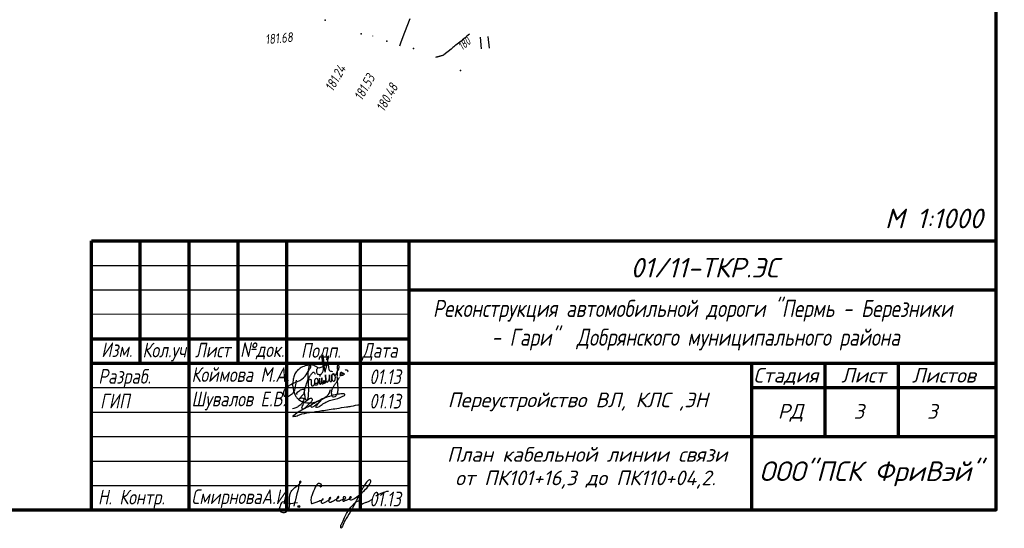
# Paper-space layout 'Лист3' of a CAD drawing. Header units: millimetres. Extents: x -693 to 411, y -3 to 286.
# Tile 14 of 20: x 210 to 411, y -3 to 101. Entities that reach past the tile are written whole.
import ezdxf
from ezdxf.enums import TextEntityAlignment as Align

# ---------------------------------------------------------------- set-up
doc = ezdxf.new("R2010")
doc.units = ezdxf.units.MM
doc.linetypes.add('CONTI', pattern=[0])
for name, color, linetype in [('_Оформление', 7, 'Continuous'), ('GOR_BDEFAULT', 212, 'CONTI'), ('PI_OTDEFAULT', 172, 'CONTI'), ('PI_TTDEFAULT', 5, 'CONTI'), ('SIT_LDEFAULT', 7, 'CONTI'), ('ZAPSKDEFAULT', 7, 'CONTI')]:
    doc.layers.add(name, color=color, linetype=linetype)
doc.layers.add('ЛИНИЯ', color=7, linetype='Continuous', lineweight=18)
doc.layers.add('проект', color=7, linetype='Continuous', lineweight=80)
doc.layers.add('ЭЛЕКТРИКА', color=1, linetype='Continuous', lineweight=40, plot=False)
doc.styles.add('eskd', font='isocpeur.ttf', dxfattribs={"width": 1.2, "height": 2})
doc.styles.add('GPR', font='isocpeui.ttf', dxfattribs={"width": 0.8})
doc.styles.add('SHRFT', font='isocpeui.ttf')
doc.styles.get("Standard").update_dxf_attribs({"font": 'isocpeui.ttf'})

# ---------------------------------------------------------------- blocks, each defined once
blk = doc.blocks.new('BL_2011')
at = {"color": 0}
for p, q in [((0, 0), (0, 2.4)), ((1.6, 0), (1.6, 2.4))]:
    blk.add_line(p, q, dxfattribs=at)
blk = doc.blocks.new('A$C14F24BE0')
at = {"lineweight": 30, "true_color": 0x0718b0}
blk.add_hatch(color=164, dxfattribs=at).paths.add_polyline_path([(2.59, -4.28, 1), (2.22, -4.28, 1)])
at = {"color": 164, "lineweight": 30, "true_color": 0x0718b0}
blk.add_line((0.23, -3.77), (2.15, -3.46), dxfattribs=at)
blk.add_circle((2.41, -4.28), 0.188, dxfattribs=at)
for points, knots in [([(-0.49, -3.72), (-0.4, -3.67), (-0.51, -3.26), (-1.23, -3.39), (-1.36, -4.15), (-1.69, -4.88), (-1.23, -5.5), (-0.44, -5.64), (0.2, -5.09), (0.57, -4.33), (0.54, -3.38), (0.5, -2.43), (0.63, -1.37), (1.37, -0.6), (2.2, 0.02), (2.73, 0.41), (2.92, 0.9), (2.57, 0.9), (2.59, 0.63), (2.47, 0.2), (2.22, -1.02), (1.82, -2.53), (1.51, -3.77), (1.4, -4.2)], [0, 0, 0, 0, 0.31279, 0.75166, 1.67129, 2.412495, 2.97956, 3.712448, 4.564632, 5.298338, 6.207276, 7.322922, 8.192226, 9.305227, 10.401145, 11.26622, 11.411446, 11.655096, 11.818609, 12.118108, 13.018743, 15.498507, 16.84405, 16.84405, 16.84405, 16.84405]), ([(6.77, 0.11), (6.76, 0.07), (6.73, -0.05), (6.74, -0.26), (6.95, -0.27), (7.15, -0.16), (7.12, 0.17), (6.85, 0.42), (6.2, 0.43), (5.61, -0.6), (5.24, -1.66), (4.83, -2.72), (4.92, -3.26), (4.94, -3.78), (5.56, -3.51), (6.12, -3.4), (6.78, -3.01), (7.25, -2.99), (7.43, -2.78), (7.27, -2.69), (7.14, -2.97), (7.03, -3.16), (6.94, -3.44), (7.19, -3.67), (7.69, -3.49), (8.14, -3.24), (8.59, -3), (8.8, -2.75), (8.98, -2.54), (8.76, -2.33), (8.62, -2.69), (8.51, -2.93), (8.48, -3.28), (8.82, -3.47), (9.28, -3.21), (9.87, -2.98), (10.27, -2.66), (10.67, -2.44), (10.51, -2.17), (10.3, -2.43), (10.18, -2.64), (10.03, -3.05), (10.56, -3.26), (11.12, -2.88), (11.7, -2.84), (12.08, -2.51), (11.85, -2.28), (11.43, -2.32), (11.57, -2.76), (11.34, -3.01), (11.54, -3.26), (11.93, -3), (12.42, -2.95), (12.75, -2.65), (13.32, -2.45), (12.88, -2.21), (12.76, -2.54), (12.68, -2.85), (13.05, -2.97), (13.47, -2.83), (14.22, -2.43), (15.07, -1.68), (16.11, -0.82), (16.75, 0.01), (17.11, 0.62), (17.14, 0.97), (16.98, 1.19), (16.59, 1.05), (16.17, 0.62), (15.66, -0.17), (15.12, -1.23), (14.28, -2.85), (13.34, -4.76), (12.36, -6.43), (11.67, -7.42), (11.47, -8.1), (11.25, -8.39), (11.12, -8.81), (10.9, -8.35), (11.33, -7.66), (11.76, -6.37), (12.54, -5.08), (13.32, -4.13), (13.8, -3.57), (14.22, -3.31), (14.52, -3.13), (14.9, -3.14), (14.87, -3.51), (14.86, -3.73), (14.92, -4.17), (15.59, -3.55), (16.14, -3.46), (16.83, -3.22), (17.2, -2.96), (17.39, -2.82)], [0, 0, 0, 0, 0.153221, 0.357613, 0.493352, 0.692414, 0.989555, 1.291204, 1.742475, 2.730709, 4.388355, 5.38085, 5.890004, 6.210585, 6.551316, 7.411083, 8.194482, 8.718166, 8.790248, 8.89267, 9.06287, 9.519825, 9.702443, 9.829766, 10.435215, 11.015499, 11.49759, 11.887822, 12.060708, 12.208429, 12.520036, 12.814383, 13.166868, 13.362181, 13.847388, 14.598378, 15.26698, 15.529718, 15.699557, 15.900859, 16.243469, 16.632814, 16.858518, 17.69493, 18.466617, 18.679008, 18.929614, 19.198499, 19.673231, 19.908465, 20.088794, 20.397375, 21.067588, 21.542627, 21.930537, 22.170782, 22.471297, 22.757892, 23.004436, 23.42, 24.091694, 25.523516, 26.827085, 28.102709, 28.675735, 28.89724, 29.125716, 29.34922, 29.98644, 30.948008, 32.136516, 33.563641, 36.408284, 38.532782, 39.355909, 40.072242, 40.473339, 40.729918, 40.841553, 41.667047, 43.020408, 44.981349, 46.112506, 46.72121, 47.181361, 47.566749, 47.800475, 48.112253, 48.4229, 48.579857, 49.244021, 49.968175, 50.605834, 51.320527, 51.320527, 51.320527, 51.320527]), ([(18.13, -2.16), (18.35, -2.03), (18.77, -1.77), (19.66, -1.46), (20.3, -1.14), (20.76, -1.14)], [0, 0, 0, 0, 0.757468, 1.46659, 2.831229, 2.831229, 2.831229, 2.831229])]:
    blk.add_open_spline(points, degree=3, knots=knots, dxfattribs=at)
blk = doc.blocks.new('A$C6218632A')
at = {"layer": 'ЭЛЕКТРИКА', "color": 0, "linetype": 'ByBlock', "lineweight": -2}
for points, knots in [([(6.36, 3.64), (6.34, 3.61), (6.28, 3.54), (6.16, 3.41), (6.14, 3.21), (6.16, 3.02), (6.19, 2.84), (6.24, 2.65), (6.37, 2.43), (6.71, 2.39), (7.05, 2.4), (7.35, 2.66), (7.5, 2.98), (7.6, 3.33), (7.64, 3.67), (7.53, 4.01), (7.52, 4.42), (7.42, 4.86), (7.43, 5.36), (7.26, 5.84), (7.5, 6.11), (7.44, 6.63), (7.64, 4.98), (7.6, 4.73), (7.91, 2.4), (8.05, 3.51), (8.26, 3.99), (8.4, 4.82), (8.52, 5.24), (8.71, 6.31), (8.16, 5.75), (8.51, 4.78), (8.64, 3.91), (8.69, 3.09), (9.18, 3.04), (9.46, 3.01)], [0, 0, 0, 0, 0.118708, 0.283153, 0.508507, 0.683718, 0.861871, 1.055389, 1.281684, 1.56958, 1.999735, 2.263254, 2.727804, 3.03837, 3.345159, 3.748428, 4.084118, 4.590028, 5.05489, 5.630673, 5.896078, 6.1185, 6.753042, 8.372403, 9.622969, 10.077373, 10.810653, 11.454077, 12.34475, 12.956405, 13.008846, 14.522349, 15.372925, 15.922063, 16.654094, 16.654094, 16.654094, 16.654094]), ([(2.03, 1.19), (1.96, 0.79), (1.79, -0.15), (1.58, -1.6), (-0.41, -2.66), (-0.69, -0.61), (0.77, 0.34), (2.4, 0.98), (3.94, 1.79), (4.45, 3.16), (5.1, 3.81), (4.95, 5.05), (4.52, 3.61), (4.41, 2.82), (4.43, 1.47), (4.48, 0.22), (4.56, -0.86), (4.46, -1.72), (4.48, -2.22), (4.21, -3.13), (3.84, -2.45), (3.84, -2.02), (3.7, -1.52), (3.72, -1.12), (3.75, -0.73), (3.85, -0.37), (4.03, 0.02), (4.13, 0.57), (4.43, 1.21), (4.73, 1.96), (5.09, 2.46), (5.66, 3.08), (5.82, 2.66), (5.9, 2.46)], [0, 0, 0, 0, 1.216621, 2.86, 4.494114, 5.503199, 7.547548, 9.093933, 10.97122, 12.45814, 13.183829, 13.892107, 14.667871, 15.870181, 16.997792, 18.479138, 19.702196, 20.248434, 20.972138, 21.575858, 21.938568, 22.632065, 23.04127, 23.45184, 23.813692, 24.214111, 24.564576, 25.103265, 25.878183, 26.701555, 27.423218, 27.986195, 28.483433, 28.483433, 28.483433, 28.483433]), ([(8.16, 4.33), (8, 4.25), (7.65, 4.05), (7.15, 3.91), (6.71, 3.58), (6.42, 3.82), (6.21, 3.94), (6.02, 4.08), (5.8, 4.17), (5.49, 4.3), (5.08, 4.34), (4.41, 4.28), (3.53, 4.09), (2.59, 3.54), (1.83, 2.81), (1.47, 1.87), (1.34, 1), (1.26, 0.15), (1.42, -0.55), (1.57, -1.22), (1.78, -1.85), (2.15, -2.39), (2.78, -2.99), (3.86, -3.41), (5.13, -3.47), (6.45, -3.13), (7.63, -2.51), (8.77, -1.75), (8.97, -0.99), (9.04, -0.7)], [0, 0, 0, 0, 0.550224, 1.191183, 1.622114, 1.939836, 2.19685, 2.348396, 2.641954, 2.905273, 3.358709, 3.86517, 4.910957, 6.036244, 7.099431, 7.97607, 9.014585, 9.751213, 10.50375, 11.158115, 11.811474, 12.458613, 13.119138, 14.38981, 15.828036, 16.881878, 18.42347, 19.87406, 20.731176, 20.731176, 20.731176, 20.731176]), ([(7.71, 0.86), (7.75, 0.84), (7.82, 0.79), (7.83, 0.91), (7.84, 0.98), (7.79, 1.05), (7.74, 1.12), (7.63, 1.12), (7.56, 1.01), (7.58, 0.9), (7.55, 0.74), (7.65, 0.64), (7.76, 0.57), (7.89, 0.55), (7.97, 0.68), (8.04, 0.8), (8.07, 0.93), (8.06, 1.12), (8.07, 1.31), (8.05, 1.55), (8.06, 1.74), (8.02, 1.97), (7.98, 2.64), (8.05, 1.82), (8.05, 1.56), (8.06, 1.4), (8.06, 1.25), (8.09, 1.08), (8.16, 0.96), (8.24, 0.87), (8.41, 0.73), (8.66, 1.02), (8.74, 1.31), (8.81, 1.66), (8.83, 1.91), (8.8, 2.49), (8.83, 2.13), (8.81, 1.94), (8.82, 1.71), (8.84, 1.49), (8.84, 1.3), (8.88, 1.14), (8.89, 0.94), (9.05, 0.95), (9.22, 0.91), (9.34, 1.26), (9.3, 1.56), (9.33, 1.91), (9.25, 2.22), (9.53, 2.52), (9.74, 2.42), (9.86, 2.22), (9.84, 2.55), (9.43, 2.47), (9.3, 2.21), (9.32, 1.94), (9.31, 1.64), (9.29, 1.34), (9.45, 1.13), (9.65, 0.94), (9.89, 1.1), (9.96, 1.27), (10, 1.46), (10.05, 1.69), (10.02, 1.94), (9.99, 2.1), (9.95, 2.24), (9.86, 2.28), (9.77, 2.42), (9.75, 2.27), (9.82, 2.18), (9.96, 2.21), (10.05, 2.3), (10.2, 2.36), (10.24, 2.54), (10.34, 2.72), (10.37, 2.88), (10.43, 3.06), (10.55, 3.18), (10.7, 3.38), (10.77, 3.68), (10.91, 4.06), (10.44, 4.38), (10.43, 4.01), (10.4, 3.75), (10.44, 3.42), (10.44, 3.11), (10.39, 2.78), (10.41, 2.45), (10.36, 2.08), (10.35, 1.73), (10.41, 1.41), (10.41, 1.11), (10.43, 0.84), (10.45, 0.53), (10.47, 0.23), (10.52, -0.13), (10.53, -0.51), (10.52, -0.91), (10.46, -1.33), (10.3, -1.78), (10.03, -2.24), (9.44, -2.27), (9.31, -1.82), (9.26, -1.45), (9.27, -1.03), (9.39, -0.66), (9.55, -0.32), (9.7, 0), (9.87, 0.29), (10.08, 0.54), (10.35, 0.81), (10.53, 1.27), (10.74, 1.57), (10.86, 1.75)], [0, 0, 0, 0, 0.112047, 0.194924, 0.263254, 0.34956, 0.411074, 0.535381, 0.597512, 0.765688, 0.877502, 1.055198, 1.133063, 1.267261, 1.4052, 1.531064, 1.692114, 1.797318, 2.100324, 2.273725, 2.508879, 2.64738, 3.054804, 3.701914, 3.811019, 3.915461, 4.151835, 4.284388, 4.419739, 4.551836, 4.650087, 5.054369, 5.312583, 5.645619, 6.017608, 6.359419, 6.548212, 6.733226, 7.029984, 7.199114, 7.385571, 7.586763, 7.770319, 7.795181, 8.029342, 8.207128, 8.749797, 8.957039, 9.260919, 9.700134, 9.735704, 9.949679, 10.042887, 10.420575, 10.696721, 10.908513, 11.207826, 11.610088, 11.724501, 12.031879, 12.283874, 12.438323, 12.571216, 12.873349, 13.150563, 13.298389, 13.374297, 13.564905, 13.632381, 13.729137, 13.831553, 13.965102, 14.090678, 14.215073, 14.4204, 14.59231, 14.81698, 14.915667, 15.161749, 15.31149, 15.658681, 16.085535, 16.432665, 16.631066, 16.918543, 17.29932, 17.618537, 17.849443, 18.27685, 18.601425, 18.986076, 19.303314, 19.575951, 19.892478, 20.131507, 20.493425, 20.79769, 21.231918, 21.61385, 22.012982, 22.469598, 23.081108, 23.508948, 23.843257, 24.320163, 24.6876, 25.07669, 25.46302, 25.822922, 26.141993, 26.47151, 26.807894, 27.255978, 27.913388, 27.913388, 27.913388, 27.913388]), ([(6.92, 1.97), (6.93, 2), (6.94, 2.08), (6.94, 2.18), (6.94, 2.3), (7.02, 2.37), (7.08, 2.35), (7.1, 2.34)], [0, 0, 0, 0, 0.0785862, 0.242986, 0.3060295, 0.4223142, 0.4868299, 0.4868299, 0.4868299, 0.4868299]), ([(11.08, 2.11), (11.07, 2.18), (11.04, 2.32), (11.04, 2.56), (11.09, 2.83), (11.31, 2.87), (11.43, 2.75), (11.39, 2.65), (11.35, 2.44), (11.4, 2.53), (11.48, 2.59), (11.6, 2.66), (11.73, 2.64), (11.77, 2.55), (11.85, 2.47), (11.76, 2.38), (11.72, 2.26), (11.59, 2.22), (11.44, 2.17), (11.3, 2.15), (11.15, 2.14), (11.05, 2.11), (10.95, 2.12), (10.93, 2.06), (10.92, 2.04)], [0, 0, 0, 0, 0.203114, 0.443788, 0.738793, 0.892148, 1.011452, 1.16472, 1.294079, 1.312018, 1.436857, 1.609751, 1.70903, 1.800525, 1.876218, 2.001803, 2.102334, 2.263861, 2.37303, 2.576259, 2.689773, 2.803296, 2.893038, 2.964801, 2.964801, 2.964801, 2.964801]), ([(12.01, 3.3), (12.09, 3.32), (12.27, 3.37), (12.51, 3.28), (12.65, 3.08), (12.58, 2.97), (12.54, 2.91)], [0, 0, 0, 0, 0.2515771, 0.5409778, 0.7122563, 0.9029155, 0.9029155, 0.9029155, 0.9029155]), ([(4.39, 1.12), (4.52, 1.23), (4.69, 1.36), (4.98, 1.42), (5.11, 1.25), (5.09, 1.06), (5.04, 0.85), (5.06, 0.62), (5.07, 0.37), (5.15, 0.16), (5.33, 0.02), (5.56, 0.08), (5.75, 0.29), (5.86, 0.63), (5.79, 1.03), (5.8, 1.43), (6.17, 1.7), (6.46, 1.37), (6.45, 1.02), (6.45, 0.68), (6.45, 0.37), (6.23, 0.16), (6.02, 0.19), (5.83, 0.23), (5.79, 0.38), (5.76, 0.67), (6.23, 0.58), (6.52, 0.71), (6.73, 0.92), (6.82, 1.19), (6.77, 1.89), (6.81, 1.18), (6.74, 0.9), (6.76, 0.65), (6.79, 0.49), (6.87, 0.4), (6.98, 0.42), (7.11, 0.47), (7.14, 0.62), (7.21, 0.76), (7.21, 0.92), (7.23, 1.04), (7.26, 1.16), (7.26, 1.28), (7.26, 1.42), (7.28, 1.55), (7.27, 1.84), (7.25, 1.44), (7.25, 1.28), (7.25, 1.14), (7.25, 1.06), (7.25, 1.02), (7.25, 0.92), (7.25, 0.77), (7.26, 0.6), (7.34, 0.4), (7.48, 0.46), (7.58, 0.51)], [0, 0, 0, 0, 0.496119, 0.651509, 0.822656, 1.020696, 1.200838, 1.472307, 1.717279, 1.943141, 2.143103, 2.330431, 2.592975, 2.945138, 3.372415, 3.787425, 4.112224, 4.44068, 4.834392, 5.149905, 5.488589, 5.712148, 5.972129, 6.113542, 6.213496, 6.399091, 6.854329, 7.154318, 7.39061, 7.684081, 8.129512, 8.574943, 8.892635, 9.134623, 9.310707, 9.363216, 9.47464, 9.604325, 9.737043, 9.890018, 10.084944, 10.197839, 10.275861, 10.434465, 10.583035, 10.68275, 10.860739, 11.113365, 11.317518, 11.465995, 11.521675, 11.558792, 11.595913, 11.809299, 12.006538, 12.119562, 12.375391, 12.375391, 12.375391, 12.375391])]:
    blk.add_open_spline(points, degree=3, knots=knots, dxfattribs=at)
blk = doc.blocks.new('A$C54C13FF2')
at = {"color": 182, "lineweight": 30}
for points, knots in [([(0.77, 4.58), (0.85, 4.6), (0.97, 4.63), (0.84, 4.51), (0.77, 4.57), (0.73, 4.69), (0.97, 4.92), (1.24, 5.15), (1.64, 5.46), (2, 5.53), (2.28, 5.64), (2.47, 5.51), (2.4, 5.19), (2.34, 4.79), (2.03, 4.33), (1.65, 3.98), (1.49, 3.73), (1.35, 3.61), (1.36, 3.71), (1.54, 3.68), (1.74, 3.8), (2.02, 3.79), (2.36, 3.62), (2.13, 3.08), (1.83, 2.54), (1.19, 2.01), (0.55, 1.68), (0.16, 1.58), (0, 1.54)], [0, 0, 0, 0, 0.144816, 0.240176, 0.309233, 0.378382, 0.62109, 1.127388, 1.559392, 2.061245, 2.251565, 2.417324, 2.630671, 3.138748, 3.667492, 4.230133, 4.648637, 4.66273, 4.699155, 4.824553, 5.091414, 5.41419, 5.649534, 6.060514, 6.795844, 7.695243, 8.4424, 8.924507, 8.924507, 8.924507, 8.924507]), ([(4.46, 2.69), (4.36, 2.67), (4.15, 2.63), (3.94, 2.4), (3.72, 2.25), (3.69, 1.98), (3.98, 1.89), (4.39, 2.02), (4.79, 2.5), (5.41, 2.76), (5.52, 3.19), (5.77, 3.2), (5.69, 3.15), (5.62, 3.02), (5.34, 2.83), (5.13, 2.46), (4.79, 2.26), (4.72, 2.04), (4.72, 1.94), (4.72, 1.83), (4.99, 1.89), (5.42, 1.95), (5.94, 2.43), (6.53, 2.75), (7.03, 3.02), (8.05, 3.5), (9.27, 3.56), (10.19, 4.16), (10.59, 4.22), (10.77, 4.6), (9.83, 4.62), (8.98, 4.52), (7.32, 4.08), (5.38, 3.34), (2.85, 1.65), (1.33, 1.17), (-0.01, -0.02), (0.24, 0.08), (0.6, -0.01), (1.77, 0.56), (3.55, 0.82), (6.14, 1.22), (8.66, 1.57), (10.66, 1.92), (12.26, 2.1), (13.17, 2.39), (13.78, 2.39)], [0, 0, 0, 0, 0.29858, 0.633476, 0.902137, 1.086957, 1.289204, 1.656644, 2.346306, 3.125394, 3.508101, 3.561159, 3.602142, 3.683917, 4.04915, 4.522294, 4.980436, 5.13351, 5.206596, 5.277818, 5.41872, 5.815913, 6.767082, 7.340938, 7.85738, 8.447832, 10.736442, 11.336769, 11.705826, 11.87945, 12.357395, 13.547075, 15.135573, 17.179771, 19.933214, 23.650458, 23.701113, 23.773834, 24.156681, 25.108478, 27.209493, 29.784304, 32.857291, 34.888328, 35.860335, 37.68574, 37.68574, 37.68574, 37.68574]), ([(1.99, 2.13), (1.95, 1.94), (2.28, 2.95), (2.8, 3.1), (3.26, 3.59), (3.83, 3.87), (4.1, 3.39), (3.56, 2.77), (3.09, 2.21), (2.55, 1.78), (2.3, 1.51), (1.96, 1.44), (1.84, 1.8), (1.99, 2.04), (2.02, 2.22), (2.04, 2.28)], [0, 0, 0, 0, 0.580362, 1.313295, 2.149647, 2.566363, 2.821987, 3.502335, 4.656923, 5.1745, 5.551264, 5.7689, 6.051946, 6.413741, 6.602979, 6.602979, 6.602979, 6.602979])]:
    blk.add_open_spline(points, degree=3, knots=knots, dxfattribs=at)

psp = doc.layouts.new('Лист3')

# ---------------------------------------------------------------- linework, layer by layer
at = {"layer": '_Оформление', "color": 0, "linetype": 'Continuous', "lineweight": 70}
for p, q in [((224.41, 55.56), (409.41, 55.56)), ((224.41, 0.56), (224.41, 55.56)), ((234.41, 30.56), (234.41, 55.56)), ((244.41, 0.56), (244.41, 55.56)), ((254.41, 30.56), (254.41, 55.56)), ((264.41, 0.56), (264.41, 55.56)), ((279.41, 0.56), (279.41, 55.56)), ((289.41, 0.56), (289.41, 55.56)), ((289.41, 45.56), (409.41, 45.56)), ((224.41, 35.56), (289.41, 35.56)), ((224.41, 30.56), (409.41, 30.56)), ((359.41, 0.56), (359.41, 30.56)), ((374.41, 15.56), (374.41, 30.56)), ((389.41, 15.56), (389.41, 30.56)), ((359.41, 25.56), (409.41, 25.56)), ((289.41, 15.56), (409.41, 15.56)), ((224.41, 0.56), (409.41, 0.56))]:
    psp.add_line(p, q, dxfattribs=at)
at = {"layer": '_Оформление', "color": 0}
for p, q in [((409.41, 0.56), (409.41, 55.56)), ((224.41, 50.56), (289.41, 50.56)), ((224.41, 45.56), (289.41, 45.56)), ((289.41, 40.56), (224.41, 40.55)), ((224.41, 25.56), (289.41, 25.56)), ((224.41, 20.56), (289.41, 20.56)), ((224.41, 15.56), (289.41, 15.56)), ((224.41, 10.56), (289.41, 10.56)), ((224.41, 5.56), (289.41, 5.56))]:
    psp.add_line(p, q, dxfattribs=at)
at = {"layer": '_Оформление', "lineweight": 70, "ltscale": 200}
psp.add_lwpolyline([(409.41, 286.44), (-693.39, 286.44), (-693.39, 0.56), (409.41, 0.56)], close=True, dxfattribs=at)
at = {"layer": 'GOR_BDEFAULT', "color": 212, "elevation": 180, "flags": 128}
psp.add_lwpolyline([(301.73, 97.83), (301.43, 97.59), (301.14, 97.34), (300.84, 97.11), (300.56, 96.87), (300.27, 96.65), (299.99, 96.42), (299.73, 96.22), (299.46, 96.01), (299.21, 95.81), (298.96, 95.61), (298.74, 95.42), (298.51, 95.25), (298.31, 95.08), (298.12, 94.93), (297.96, 94.78), (296.5, 93.58), (296.4, 93.54), (296.3, 93.5), (296.18, 93.46), (296.06, 93.42), (295.94, 93.38), (295.81, 93.34), (295.68, 93.3), (295.56, 93.27), (295.43, 93.23), (295.31, 93.2), (295.2, 93.18), (295.08, 93.15), (294.97, 93.13), (294.88, 93.1), (294.79, 93.09)], dxfattribs=at)
at = {"layer": 'PI_TTDEFAULT', "color": 5}
for p in [(272.23, 100.67, 181.68), (279.56, 97.87, 181.24), (284.82, 96.37, 181.53), (290.29, 94.93, 180.48), (299.91, 90.38, 179.35)]:
    psp.add_point(p, dxfattribs=at)
at = {"layer": 'SIT_LDEFAULT', "color": 7}
for p, q in [((288.49, 98.23), (289.56, 101.04)), ((281.91, 97.52), (281.88, 97.45)), ((287.75, 96.24), (288.49, 98.23)), ((287.46, 95.47), (287.75, 96.24))]:
    psp.add_line(p, q, dxfattribs=at)

# ---------------------------------------------------------------- block references
at = {"color": 0, "linetype": 'ByBlock', "lineweight": -2}
psp.add_blockref('A$C6218632A', (264.27, 25.87), dxfattribs=at)
at = {"color": 0}
psp.add_blockref('A$C54C13FF2', (265.57, 19.68), dxfattribs=at)
at = {"layer": '_Оформление', "color": 0}
psp.add_blockref('A$C14F24BE0', (264.41, 5.56), dxfattribs=at)
at = {"layer": 'ZAPSKDEFAULT', "color": 7, "rotation": 5.244115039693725}
psp.add_blockref('BL_2011', (304.19, 94.81), dxfattribs=at)

# ---------------------------------------------------------------- texts
at = {"layer": '_Оформление', "color": 0, "lineweight": -3, "width": 0.8}
for s, p in [('Изм.  ', (226.44, 31.82)), ('Кол.уч.  ', (234.87, 31.75)), ('Лист ', (245.62, 31.75)), ('№док.  ', (254.83, 31.82)), ('Подп.', (267.26, 31.67)), ('Дата', (279.78, 31.68)), ('Разраб.', (225.84, 26.38)), ('Коймова М.А.', (244.9, 26.74)), ('01.13', (281.25, 26.29)), ('ГИП', (226.21, 21.33)), ('Шувалов Е.В. ', (244.9, 21.74)), ('01.13', (281.25, 21.29)), ('Н. Контр.', (225.77, 1.68)), ('СмирноваА.И.', (244.89, 1.77)), ('01.13', (281.25, 1.29))]:
    psp.add_text(s, height=3, dxfattribs=at).set_placement(p)
at = {"layer": '_Оформление', "color": 0, "lineweight": -3}
for s, height, p in [('Стадия', 3, (359.76, 26.59)), ('Лист  ', 3, (377.73, 26.6)), ('Листов', 3, (392.19, 26.59)), ('РД', 3, (364.76, 19.22)), ('3', 3, (380.28, 19.2)), ('3', 3, (395.28, 19.2)), ('ООО"ПСК ФриВэй" ', 4, (360.96, 6.48))]:
    psp.add_text(s, height=height, dxfattribs=at).set_placement(p)
at = {"layer": 'GOR_BDEFAULT', "color": 212, "style": 'SHRFT', "width": 0.75}
psp.add_text('180', height=1.722, rotation=40.2356, dxfattribs=at).set_placement((300.24, 94.39, 180))
at = {"layer": 'PI_OTDEFAULT', "color": 172, "style": 'eskd', "oblique": 10, "width": 0.8}
for s, rotation, p in [('181.68', 5.2441, (260.04, 95.74)), ('181.24', 60.2441, (273.79, 85.95)), ('181.53', 60.2441, (279.74, 84.09)), ('180.48', 60.2441, (284.25, 81.82))]:
    psp.add_text(s, height=2, rotation=rotation, dxfattribs=at).set_placement(p)
at = {"layer": 'ЛИНИЯ', "color": 0, "linetype": 'ByBlock', "style": 'GPR'}
for s, p in [('План кабельной линии связи', (325.79, 10.42)), ('от ПК101+16,3 до ПК110+04,2.', (325.42, 5.61))]:
    psp.add_text(s, height=3, dxfattribs=at).set_placement(p, align=Align.CENTER)
at = {"layer": 'проект', "color": 0, "lineweight": -3}
for s, height, p in [('М 1:1000', 4, (386.66, 58.15)), ('01/11-ТКР.ЭС', 4, (334.65, 48.08)), ('Переустройство ВЛ, КЛС ,ЭН', 3, (297.27, 21.56))]:
    psp.add_text(s, height=height, dxfattribs=at).set_placement(p)
at = {"layer": 'проект', "color": 0, "lineweight": -3, "width": 0.8}
for s, p in [('Реконструкция автомобильной дороги "Пермь - Березники', (294.25, 40.01)), (' - Гари"  Добрянского муниципального района', (304.45, 34.13))]:
    psp.add_text(s, height=3.5, dxfattribs=at).set_placement(p)

doc.saveas('drawing.dxf')
